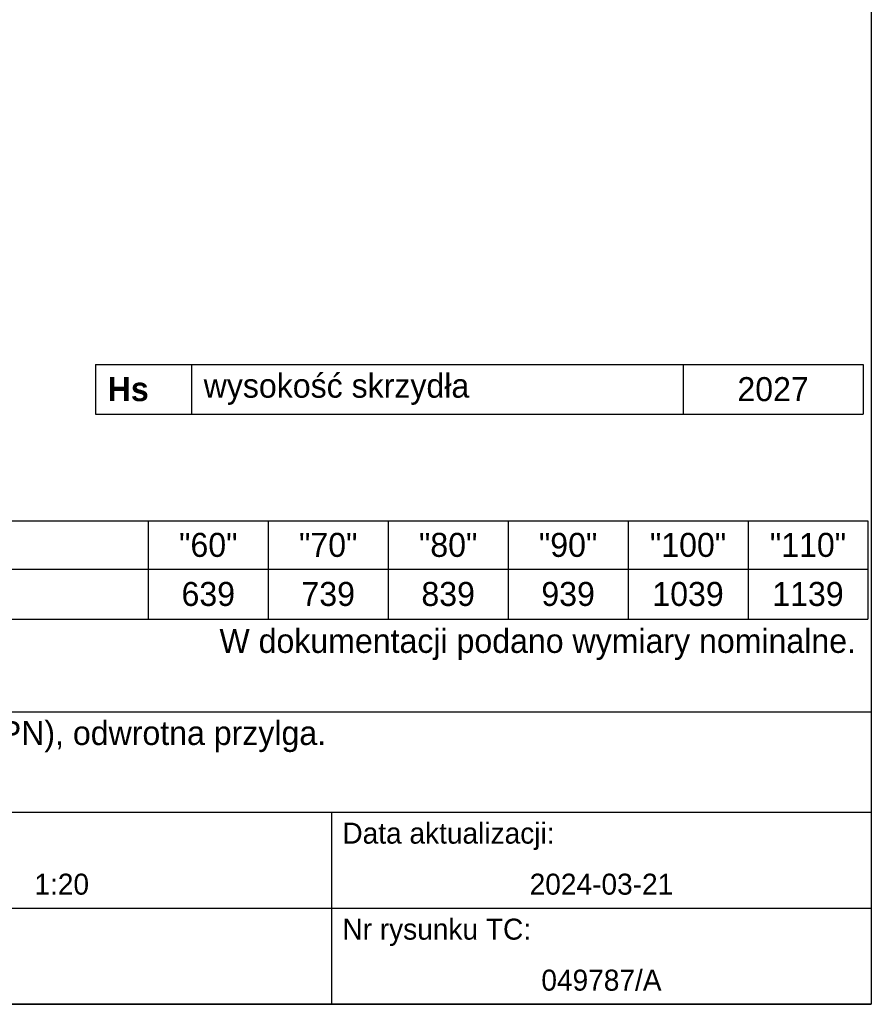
# Model space of a CAD drawing. Header units: millimetres. Extents: x 0 to 17620, y 0 to 4200.
# Tile 19 of 20: x 16200 to 17620, y 0 to 1641. Entities that reach past the tile are written whole.
import ezdxf

# ---------------------------------------------------------------- set-up
doc = ezdxf.new("R2010")
doc.units = ezdxf.units.MM
for name, color, linetype in [('1', 250, 'Continuous'), ('255', 250, 'Continuous'), ('256', 250, 'Continuous')]:
    doc.layers.add(name, color=color, linetype=linetype)
doc.styles.add('Montserrat', font='Montserrat-Regular.ttf')

msp = doc.modelspace()

# ---------------------------------------------------------------- linework, layer by layer
at = {"layer": '1', "linetype": 'Continuous'}
for p, q in [((16326.2, 1066.5), (16486.2, 1066.5)), ((16326.2, 1066.5), (16326.2, 983.6)), ((16486.2, 1066.5), (16486.2, 983.6)), ((16486.2, 1066.5), (17306.2, 1066.5)), ((17306.2, 1066.5), (17306.2, 983.6)), ((17306.2, 1066.5), (17606.2, 1066.5)), ((17606.2, 1066.5), (17606.2, 983.6)), ((16326.2, 983.6), (16486.2, 983.6)), ((16486.2, 983.6), (17306.2, 983.6)), ((17306.2, 983.6), (17606.2, 983.6)), ((15254.4, 805.8), (16414.4, 805.8)), ((16414.4, 805.8), (16414.4, 725.1)), ((16414.4, 805.8), (16614.4, 805.8)), ((16614.4, 805.8), (16614.4, 725.1)), ((16614.4, 805.8), (16814.4, 805.8)), ((16814.4, 805.8), (16814.4, 725.1)), ((16814.4, 805.8), (17014.4, 805.8)), ((17014.4, 805.8), (17014.4, 725.1)), ((17014.4, 805.8), (17214.4, 805.8)), ((17214.4, 805.8), (17214.4, 725.1)), ((17214.4, 805.8), (17414.4, 805.8)), ((17414.4, 805.8), (17414.4, 725.1)), ((17414.4, 805.8), (17614.4, 805.8)), ((17614.4, 805.8), (17614.4, 725.1)), ((15254.4, 725.1), (16414.4, 725.1)), ((16414.4, 725.1), (16614.4, 725.1)), ((16414.4, 725.1), (16414.4, 642.2)), ((16614.4, 725.1), (16814.4, 725.1)), ((16614.4, 725.1), (16614.4, 642.2)), ((16814.4, 725.1), (17014.4, 725.1)), ((16814.4, 725.1), (16814.4, 642.2)), ((17014.4, 725.1), (17214.4, 725.1)), ((17014.4, 725.1), (17014.4, 642.2)), ((17214.4, 725.1), (17414.4, 725.1)), ((17214.4, 725.1), (17214.4, 642.2)), ((17414.4, 725.1), (17614.4, 725.1)), ((17414.4, 725.1), (17414.4, 642.2)), ((17614.4, 725.1), (17614.4, 642.2)), ((15254.4, 642.2), (16414.4, 642.2)), ((16414.4, 642.2), (16614.4, 642.2)), ((16614.4, 642.2), (16814.4, 642.2)), ((16814.4, 642.2), (17014.4, 642.2)), ((17014.4, 642.2), (17214.4, 642.2)), ((17214.4, 642.2), (17414.4, 642.2)), ((17414.4, 642.2), (17614.4, 642.2)), ((15100, 487.4), (17620, 487.4)), ((17620, 487.4), (17620, 405)), ((17620, 405), (17620, 320)), ((15100, 320), (17620, 320))]:
    msp.add_line(p, q, dxfattribs=at)
at = {"layer": '255', "linetype": 'Continuous'}
for p, q in [((15820, 320), (16720, 320)), ((16720, 320), (16720, 240)), ((16720, 320), (17620, 320)), ((17620, 320), (17620, 240)), ((16720, 240), (16720, 160)), ((17620, 240), (17620, 160)), ((15820, 160), (16720, 160)), ((16720, 160), (17620, 160)), ((16720, 160), (16720, 80)), ((17620, 160), (17620, 80)), ((16720, 80), (16720, 0)), ((17620, 80), (17620, 0)), ((15820, 0), (16720, 0)), ((16720, 0), (17620, 0))]:
    msp.add_line(p, q, dxfattribs=at)
at = {"layer": '256', "linetype": 'Continuous'}
for p, q in [((17620, 4000), (17620, 0)), ((17620, 0), (11880, 0))]:
    msp.add_line(p, q, dxfattribs=at)

# ---------------------------------------------------------------- texts
at = {"layer": '1', "linetype": 'Continuous', "line_spacing_factor": 1.076592, "style": 'Montserrat'}
for s, insert, char_height, attachment_point in [('\\fMontserrat|b0|i0;\\W1.0000;wysokość skrzydła', (16506.7, 1025.1), 40, 4), ('\\fMontserrat|b1|i0;\\W1.0000;Hs', (16346.7, 1025.1), 40, 4), ('\\fMontserrat|b0|i0;\\W1.0000;2027', (17456.2, 1025.1), 40, 5), ('\\fMontserrat|b0|i0;\\W1.0000;"60"', (16514.4, 765.5), 40, 5), ('\\fMontserrat|b0|i0;\\W1.0000;"70"', (16714.4, 765.5), 40, 5), ('\\fMontserrat|b0|i0;\\W1.0000;"80"', (16914.4, 765.5), 40, 5), ('\\fMontserrat|b0|i0;\\W1.0000;"90"', (17114.4, 765.5), 40, 5), ('\\fMontserrat|b0|i0;\\W1.0000;"100"', (17314.4, 765.5), 40, 5), ('\\fMontserrat|b0|i0;\\W1.0000;"110"', (17514.4, 765.5), 40, 5), ('\\fMontserrat|b0|i0;\\W1.0000;639', (16514.4, 683.7), 40, 5), ('\\fMontserrat|b0|i0;\\W1.0000;739', (16714.4, 683.7), 40, 5), ('\\fMontserrat|b0|i0;\\W1.0000;839', (16914.4, 683.7), 40, 5), ('\\fMontserrat|b0|i0;\\W1.0000;939', (17114.4, 683.7), 40, 5), ('\\fMontserrat|b0|i0;\\W1.0000;1039', (17314.4, 683.7), 40, 5), ('\\fMontserrat|b0|i0;\\W1.0000;1139', (17514.4, 683.7), 40, 5), ('\\fMontserrat|b0|i0;\\W1.0000;W dokumentacji podano wymiary nominalne.', (17594.4, 599.7), 40, 6), ('\\fMontserrat|b0|i0;\\W1.0000;Skrzydło GRANDE model C, polska norma (PN), odwrotna przylga.', (15120.5, 446.2), 40, 4), ('\\fMontserrat|b0|i0;\\W1.0000;Data aktualizacji:', (16738, 280), 35, 4), ('\\fMontserrat|b0|i0;\\W1.0000;1:20', (16270, 200), 35, 5), ('\\fMontserrat|b0|i0;\\W1.0000;2024-03-21', (17170, 200), 35, 5), ('\\fMontserrat|b0|i0;\\W1.0000;Nr rysunku TC:', (16738, 120), 35, 4), ('\\fMontserrat|b0|i0;\\W1.0000;049787/A', (17170, 40), 35, 5)]:
    msp.add_mtext(s, dxfattribs=dict(at, insert=insert, char_height=char_height, attachment_point=attachment_point))

doc.saveas('drawing.dxf')
